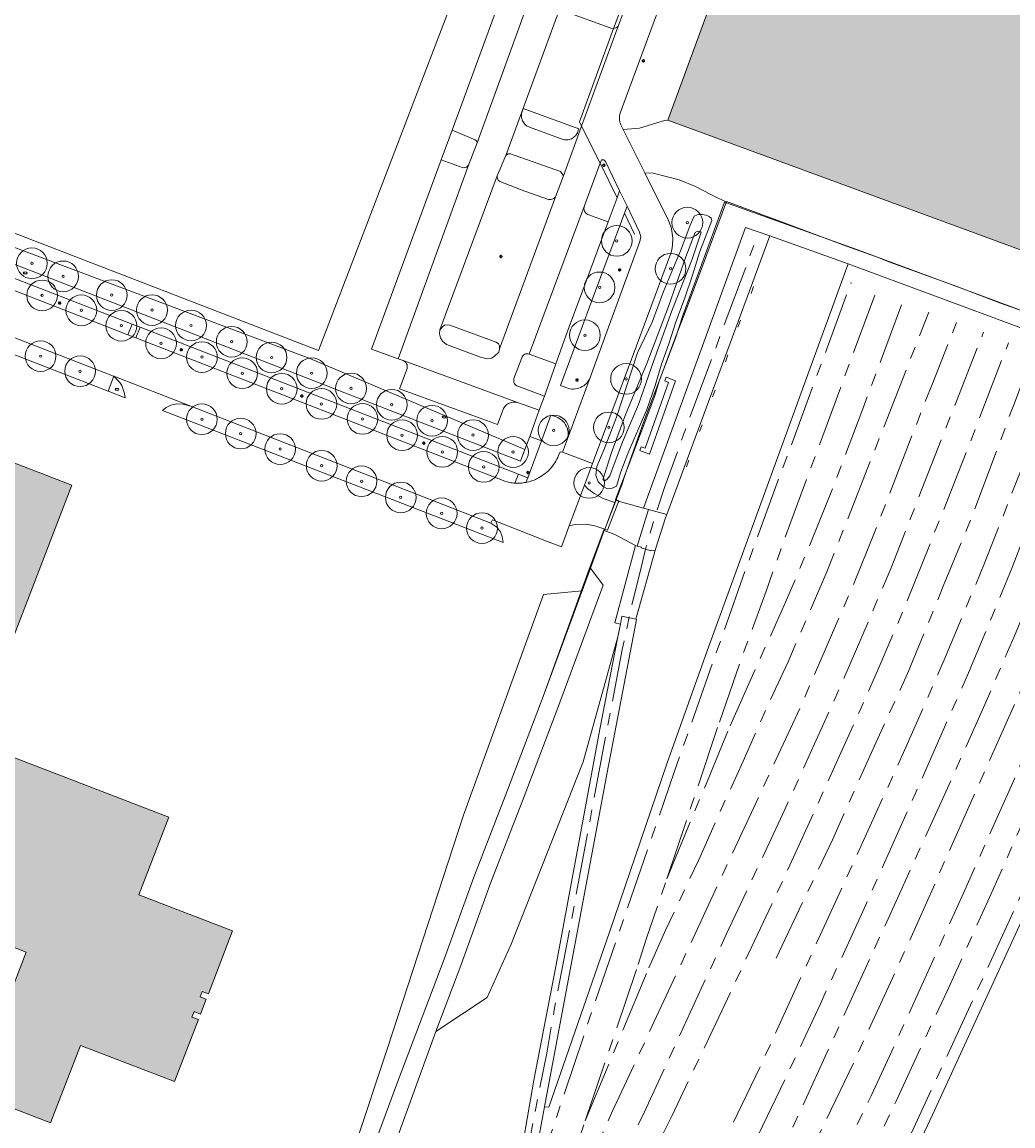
# Model space of a CAD drawing. Header units: metres. Extents: x 187482 to 189800, y 333582 to 335019.
# Tile 119 of 256: x 187863 to 188025, y 334580 to 334760. Entities that reach past the tile are written whole.
import ezdxf
from ezdxf.enums import TextEntityAlignment as Align

# ---------------------------------------------------------------- set-up
doc = ezdxf.new("R2010")
doc.units = ezdxf.units.M
doc.linetypes.add('AM-AS-SO', pattern=[16, 10, -2, 2, -2])
doc.layers.get('0').update_dxf_attribs({"color": 252, "lineweight": 18})
for name, color, linetype, lineweight in [('B-WE-AM-AS_SPOOR_TREIN-G', 252, 'AM-AS-SO', 18), ('B-WE-GR-BOOM-S', 252, 'Continuous', 18), ('B-WE-GR-GRAS-GV', 252, 'Continuous', 18), ('B-WE-GR-HAAG-G', 252, 'GR-HAAG1-SO', 18), ('B-WE-GR-STRUIK-GV', 252, 'Continuous', 18), ('B-WE-IE-MEUBILAIR-S', 252, 'Continuous', 18), ('B-WE-IE-TERREINAFSCHEIDING_KUNSTMATIG_HEKWERK-G', 252, 'IE-TERREINAFSCHEIDING_KUNSTMATIG-SO', 18), ('B-WE-KW-KUNSTWERK_PERRON-GV', 252, 'Continuous', 18), ('B-WE-OG-BEBOUWING-GV', 252, 'Continuous', 18), ('B-WE-OG-TERREIN_BEGROEID-GV', 252, 'Continuous', 18), ('B-WE-OG-TERREIN_ERF-GV', 252, 'Continuous', 18), ('B-WE-VH-GESLOTENVERHARDING-GV', 252, 'Continuous', 18), ('B-WE-VH-GESLOTENVERHARDING_ASFALT-GV', 252, 'Continuous', 18), ('B-WE-VH-HALFVERHARDING-GV', 252, 'Continuous', 18), ('B-WE-VH-OPENVERHARDING-GV', 252, 'Continuous', 18), ('B-WE-VH-OPENVERHARDING_TEGEL-GV', 252, 'Continuous', 18)]:
    doc.layers.add(name, color=color, linetype=linetype, lineweight=lineweight)
doc.layers.add('B-WE-OG-BEBOUWING-V', color=7, linetype='Continuous', lineweight=18, true_color=0xf0f0f0)
doc.styles.add('NLCS-ISO', font='NLCS-ISO.ttf')
doc.linetypes.add('GR-HAAG1-SO', pattern='A,6,[176,NLCS.SHX,S=0.125,R=0,X=0,Y=0],-2', length=8)
doc.linetypes.add('IE-TERREINAFSCHEIDING_KUNSTMATIG-SO', pattern='A,4,[82,NLCS.SHX,S=0.75,R=90,X=0,Y=0],4,-2', length=10)

# ---------------------------------------------------------------- blocks, each defined once
blk = doc.blocks.new('SIE-MEUBILAIR_PAAL_LICHTMAST-SO')
for points in [[(-0.62, 0), (-1, 0)], [(-0.71, 0.71), (-0.44, 0.44)], [(0, 1), (0, 0.62)], [(0.44, 0.44), (0.71, 0.71)], [(1, 0), (0.62, 0)], [(-0.71, -0.71), (-0.44, -0.44)], [(0, -0.62), (0, -1)], [(0.44, -0.44), (0.71, -0.71)]]:
    blk.add_lwpolyline(points)
blk.add_circle((0, 0), 0.5)
blk = doc.blocks.new('SIE-MEUBILAIR_PUT_BRANDKRAAN-SO')
blk.add_ellipse((0, 0), major_axis=(1.25, 0), ratio=0.54)
at = {"style": 'NLCS-ISO'}
blk.add_text('bk', height=0.75, dxfattribs=at).set_placement((0.03, 0), align=Align.MIDDLE_CENTER)
blk = doc.blocks.new('SGR-BOOM_GBKN-SO')
at = {"color": 0, "linetype": 'ByBlock', "lineweight": 18}
for radius in [2, 0.15]:
    blk.add_circle((0, 0), radius, dxfattribs=at)

msp = doc.modelspace()

# ---------------------------------------------------------------- hatches: boundary and pattern name
at = {"layer": 'B-WE-OG-BEBOUWING-V'}
h = msp.add_hatch(color=256, dxfattribs=at)
h.dxf.hatch_style = 1
h.paths.add_polyline_path([(188048.458, 334780.013), (188048.462, 334780.023), (188038.18, 334783.806), (188038.075, 334783.845), (188036.193, 334778.733), (188011.342, 334787.887), (188010.655, 334786.023), (187987.143, 334794.68), (187986.987, 334794.401), (187987.862, 334793.962), (187987.649, 334793.392), (187983.937, 334783.458), (187983.797, 334783.084), (187982.92, 334783.407), (187968.345, 334743.799), (188029.293, 334721.366), (188045.334, 334764.987), (188040.59, 334766.568), (188043.687, 334775.859), (188046.574, 334774.897)], flags=17)
h.paths.add_polyline_path([(187987.022, 334794.384), (187982.92, 334783.407), (187983.797, 334783.084), (187983.937, 334783.458), (187987.649, 334793.392), (187987.862, 334793.962)], flags=16)
h = msp.add_hatch(color=256, dxfattribs=at)
h.dxf.hatch_style = 1
h.paths.add_polyline_path([(187851.406, 334617.804), (187841.409, 334621.663), (187845.333, 334631.828), (187855.33, 334627.969)], flags=16)
h.paths.add_polyline_path([(187863.95, 334608.369), (187859.998, 334598.132), (187849.878, 334602.039), (187853.83, 334612.276)], flags=16)
h.paths.add_polyline_path([(187891.245, 334598.666), (187892.307, 334598.254), (187893.25, 334600.708), (187892.243, 334601.095), (187892.573, 334601.954), (187893.58, 334601.568), (187897.523, 334611.829), (187882.284, 334617.69), (187887.135, 334630.317), (187855.246, 334642.57), (187871.335, 334684.401), (187858.677, 334689.27), (187844.462, 334652.338), (187807.557, 334666.591), (187802.589, 334653.879), (187834.301, 334641.486), (187820.617, 334605.719), (187815.617, 334607.642), (187805.922, 334582.291), (187768.958, 334596.5), (187764.084, 334583.818), (187795.981, 334571.547), (187781.78, 334534.518), (187794.352, 334529.697), (187806.702, 334561.851), (187843.587, 334547.581), (187848.452, 334560.241), (187840.348, 334563.372), (187837.488, 334564.478), (187816.627, 334572.538), (187825.9, 334596.752), (187846.34, 334588.881), (187849.736, 334587.573), (187867.907, 334580.576), (187872.745, 334593.175), (187888.088, 334587.272), (187891.967, 334597.369), (187890.904, 334597.781)], flags=17)

# ---------------------------------------------------------------- linework, layer by layer
at = {"layer": 'B-WE-AM-AS_SPOOR_TREIN-G', "flags": 128}
for points in [[(187938.431, 334472.273), (187966.887, 334519.041), (187975.391, 334533.802), (187979.385, 334541.083), (187985.197, 334552.093), (187990.049, 334561.499), (187995.142, 334571.816), (188001.43, 334584.955), (188005.756, 334594.295), (188016.478, 334617.98), (188024.761, 334636.572), (188035.223, 334661.425), (188041.413, 334677.004), (188047.762, 334693.676), (188115.331, 334876.742), (188136.513, 334934.348), (188158.323, 334993.195), (188161.255, 335001.363), (188165.792, 335014.428), (188166.464, 335016.548)], [(187938.672, 334493.436), (187946.116, 334506.742), (187954.113, 334521.419), (187960.454, 334533.371), (187966.931, 334545.875), (187973.813, 334559.553), (187981.266, 334574.814), (187988.057, 334588.974), (187993.186, 334599.933), (188000.593, 334616.074), (188008.727, 334634.325), (188017.293, 334653.815), (188024.408, 334670.949), (188038.032, 334706.632), (188058.672, 334762.709), (188074.827, 334806.249), (188083.775, 334830.9), (188089.471, 334846.134), (188103.401, 334884.1), (188118.557, 334924.41), (188125.223, 334942.945), (188130.53, 334957.434), (188142.619, 334990.031), (188148.213, 335006.17), (188151.51, 335016.548)], [(187954.837, 334511.83), (187962.043, 334526.969), (187966.248, 334535.208), (187975.563, 334552.636), (187981.525, 334564.406), (187986.208, 334574.368), (188005.795, 334617.252), (188016.658, 334641.249), (188019.742, 334648.181), (188024.766, 334659.83), (188029.569, 334671.414), (188034.186, 334683.204), (188051.598, 334730.354), (188060.422, 334753.748), (188069.061, 334777.643), (188086.49, 334825.063), (188095.09, 334848.753), (188109.193, 334886.524), (188117.534, 334909.516), (188150.216, 334998.254), (188156.189, 335015.643), (188156.464, 335016.548)], [(187956.355, 334510.895), (187959.044, 334515.059), (187962.514, 334520.746), (187970.564, 334534.526), (187979.988, 334552.024), (187985.446, 334562.992), (187988.169, 334568.548), (187998.707, 334590.625), (188007.43, 334609.632), (188027.44, 334654.643), (188030.3, 334661.501), (188033.429, 334669.335), (188043.97, 334696.757), (188093.468, 334831.115), (188101.653, 334853.228), (188109.488, 334874.097), (188118.162, 334897.684), (188126.498, 334920.915), (188134.585, 334942.418), (188145.188, 334971.724), (188150.494, 334985.887), (188155.219, 334998.916), (188160.485, 335014.53), (188161.083, 335016.548)], [(187916.256, 334432.315), (187920.755, 334438.174), (187928.935, 334449.311), (187939.275, 334464.045), (187943.888, 334470.833), (187948.632, 334478.187), (187958.739, 334494.234), (187964.003, 334503.084), (187969.281, 334512.371), (187974.816, 334522.348), (187980.981, 334534.027), (187989.084, 334549.899), (187997.28, 334566.738), (188005.51, 334584.113), (188013.748, 334601.918), (188020.456, 334616.659), (188030.715, 334639.851), (188040.092, 334662.068), (188051.048, 334689.775), (188056.472, 334704.06), (188072.17, 334746.598), (188081.808, 334773.185)], [(187917.202, 334426.044), (187931.393, 334444.644), (187934.96, 334449.452), (187945.858, 334464.958), (187950.257, 334471.522), (187958.204, 334483.959), (187964.047, 334493.447), (187969.483, 334502.659), (187975.526, 334513.22), (187981.554, 334524.336), (187987.318, 334535.468), (187992.609, 334546.137), (187999.019, 334559.596), (188006.44, 334575.467), (188024.831, 334615.418), (188034.439, 334636.944), (188042.716, 334656.552), (188050.509, 334676.156), (188057.969, 334695.755), (188086.016, 334771.69)], [(187986.009, 334607.39), (187995.162, 334626.649), (188002.287, 334642.562), (188007.432, 334653.821), (188013.182, 334667.919), (188018.268, 334680.317), (188024.765, 334697.738), (188036.158, 334728.555)], [(187944.645, 334570.599), (187945.659, 334576.843), (187948.65, 334591.929), (187949.871, 334598.944), (187953.116, 334615.943), (187958.091, 334642.787), (187959.142, 334648.03), (187960.952, 334657.603), (187962.264, 334663.821), (187963.73, 334669.841), (187964.862, 334674.376), (187966.346, 334679.462), (187967.832, 334684.012), (187970.854, 334692.465), (187977.211, 334709.563), (187982.373, 334723.42)], [(187946.409, 334570.073), (187955.637, 334597.62), (187969.388, 334637.658), (187982.349, 334674.361), (187998.219, 334717.391)], [(187976.749, 334645.792), (187980.362, 334656.241), (187984.348, 334667.115), (187987.252, 334675.313), (188002.278, 334715.974)], [(187978.485, 334645.221), (187987.533, 334665.352), (187991.632, 334675.045), (187995.467, 334684.599), (187999.925, 334696.388), (188006.644, 334714.326)], [(187965.26, 334605.781), (187968.06, 334612.015), (187973.395, 334623.407), (187977.091, 334631.726), (187980.637, 334639.45), (187984.579, 334648.372), (187987.92, 334655.593), (187994.246, 334670.251), (188005.462, 334698.837), (188010.817, 334712.526)], [(187952.002, 334566.367), (187959.204, 334582.114), (187990.113, 334648.603), (187998.298, 334667.591), (188002.125, 334676.956), (188009.914, 334697.146), (188011.509, 334701.061), (188015.336, 334710.878)], [(187950.059, 334551.199), (187957.086, 334566.562), (187964.544, 334582.33), (187977.862, 334611.21), (187987.403, 334631.569), (187996.85, 334652.505), (188004.717, 334670.913), (188014.314, 334695.475), (188019.739, 334709.269)], [(187951.725, 334550.372), (187960.07, 334564.823), (187963.45, 334570.86), (187966.528, 334576.751), (187969.051, 334581.769), (187978.542, 334601.765), (187988.233, 334622.487), (187999.836, 334648.12), (188002.456, 334654.061), (188006.825, 334664.352), (188014.166, 334682.62), (188017.282, 334690.61), (188023.798, 334707.545)], [(187937.215, 334494.31), (187946.507, 334515.968), (187952.418, 334527.978), (187965.835, 334554.04), (187972.079, 334566.428), (187977.089, 334576.523), (187983.81, 334590.62), (188006.741, 334640.833), (188013.517, 334656.34), (188019.922, 334671.684), (188026.931, 334689.607)], [(187968.207, 334620.277), (187976.749, 334645.792)], [(187968.207, 334620.277), (187978.485, 334645.221)], [(187963.535, 334606.35), (187964.832, 334610.487), (187968.207, 334620.277)], [(187954.893, 334580.885), (187963.535, 334606.35)], [(187954.893, 334580.885), (187965.26, 334605.781)], [(187950.337, 334566.95), (187954.893, 334580.885)]]:
    msp.add_lwpolyline(points, dxfattribs=at)
at = {"layer": 'B-WE-GR-GRAS-GV', "flags": 128}
for points in [[(187984.936, 334724.986), (187997.69, 334720.404), (188025.836, 334709.974), (188026.775, 334712.506), (187998.945, 334722.823), (187996.87, 334723.564), (187977.894, 334730.338), (187977.57, 334730.454), (187970.823, 334711.989), (187969.6, 334708.334), (187964.502, 334694.901), (187961.436, 334686.09), (187960.862, 334684.442), (187959.895, 334681.891), (187964.379, 334680.651), (187981.023, 334726.341)], [(187967.885, 334701.357), (187968.108, 334701.945), (187969.626, 334701.357), (187965.385, 334689.45), (187963.793, 334690.032), (187963.999, 334690.591), (187964.675, 334690.393), (187968.494, 334701.094)], [(187954.556, 334639.328), (187960.239, 334659.691), (187960.643, 334661.755), (187959.728, 334661.938), (187963.085, 334674.555), (187959.752, 334676.329), (187958.017, 334676.996), (187955.774, 334670.888), (187957.829, 334668.103), (187950.804, 334648.972), (187944.966, 334633.669), (187939.484, 334619.572), (187934.653, 334606.185), (187930.597, 334595.451), (187938.971, 334600.955), (187942.875, 334609.658)]]:
    msp.add_lwpolyline(points, close=True, dxfattribs=at)
at = {"layer": 'B-WE-GR-HAAG-G', "ltscale": 0.2, "flags": 128}
msp.add_lwpolyline([(187866.299, 334411.395), (187867.167, 334414.132), (187868.795, 334419.261), (187892.943, 334498.065), (187904.098, 334534.079), (187908.274, 334547.908), (187913.002, 334562.354), (187917.479, 334576.849), (187922.726, 334592.722), (187935.081, 334630.664), (187948.15, 334666.558), (187954.353, 334667.197)], dxfattribs=at)
at = {"layer": 'B-WE-GR-STRUIK-GV', "flags": 128}
msp.add_lwpolyline([(187922.917, 334574.23), (187930.597, 334595.451), (187934.653, 334606.185), (187939.484, 334619.572), (187944.966, 334633.669), (187950.804, 334648.972), (187957.829, 334668.103), (187955.774, 334670.888), (187948.098, 334649.985), (187942.27, 334634.707), (187936.779, 334620.586), (187931.943, 334607.186), (187924.381, 334587.176), (187918.508, 334571.343)], dxfattribs=at)
at = {"layer": 'B-WE-IE-TERREINAFSCHEIDING_KUNSTMATIG_HEKWERK-G', "ltscale": 0.2, "flags": 128}
for points in [[(187867.429, 334410.904), (187868.438, 334416.461), (187882.167, 334460.353), (187889.444, 334484.053), (187896.138, 334505.128), (187906.429, 334538.082), (187913.777, 334551.719), (187922.984, 334565.274), (187918.508, 334571.343), (187924.381, 334587.176), (187931.943, 334607.186), (187936.779, 334620.586), (187942.27, 334634.707), (187948.098, 334649.985), (187955.577, 334670.727), (187957.982, 334677.232), (187958.526, 334677.025), (187960.412, 334681.823), (187959.818, 334682.067), (187962.087, 334687.867), (187966.22, 334698.907), (187966.911, 334701.147), (187969.455, 334708.035), (187971.442, 334713.257), (187973.839, 334719.605), (187977.887, 334730.567), (187986.88, 334727.228), (187997.421, 334723.263), (188002.14, 334721.58), (188004.311, 334720.725), (188015.561, 334716.645), (188022.525, 334714.024), (188026.954, 334712.419), (188027.92, 334714.667), (188028.708, 334716.927), (188029.459, 334719.09), (188033.679, 334730.365), (188036.309, 334737.597), (188038.882, 334744.597), (188040.304, 334748.36), (188044.63, 334760.164), (188047.344, 334767.5), (188049.577, 334773.439), (188052.341, 334781.207), (188051.604, 334781.491), (188049.529, 334782.197)], [(187959.539, 334758.72), (187961.207, 334763.128)], [(187954.314, 334742.828), (187953.974, 334743.501), (187959.539, 334758.72)], [(187957.367, 334736.782), (187954.314, 334742.828)], [(187960.091, 334731.148), (187957.367, 334736.782)], [(187977.894, 334730.338), (187977.937, 334730.455)], [(187962.941, 334725.24), (187961.297, 334728.649)], [(187981.923, 334715.593), (187982.324, 334716.709)], [(187979.76, 334710.124), (187980.199, 334711.222)], [(187977.723, 334704.476), (187978.138, 334705.595)], [(187975.65, 334698.782), (187976.086, 334699.847)], [(187973.516, 334693.106), (187973.961, 334694.224)], [(187971.378, 334687.357), (187971.795, 334688.462)], [(187961.979, 334687.653), (187959.715, 334681.579)], [(187959.715, 334681.579), (187958.084, 334677.204)]]:
    msp.add_lwpolyline(points, dxfattribs=at)
at = {"layer": 'B-WE-KW-KUNSTWERK_PERRON-GV', "flags": 128}
msp.add_lwpolyline([(188177.852, 335016.548), (188177.083, 335014.334), (188163.437, 334976.889), (188140.554, 334914.922), (188117.013, 334850.333), (188100.254, 334805.433), (188054.082, 334680.376), (188042.657, 334651.301), (188036.333, 334636.488), (188032.047, 334626.75), (188011.447, 334581.851), (187998.097, 334553.431), (187991.594, 334539.848), (187987.831, 334532.379), (187984.205, 334525.348), (187978.803, 334515.34), (187974.49, 334507.671), (187970.676, 334501.053), (187966.362, 334493.834), (187960.523, 334484.339), (187956.697, 334478.384), (187950.108, 334468.425), (187945.357, 334461.482), (187942.428, 334457.329)], dxfattribs=at)
at = {"layer": 'B-WE-OG-BEBOUWING-GV', "flags": 128}
for points in [[(188048.458, 334780.013), (188048.462, 334780.023), (188038.18, 334783.806), (188038.075, 334783.845), (188036.193, 334778.733), (188011.342, 334787.887), (188010.655, 334786.023), (187987.143, 334794.68), (187986.987, 334794.401), (187987.862, 334793.962), (187987.649, 334793.392), (187983.937, 334783.458), (187983.797, 334783.084), (187982.92, 334783.407), (187968.345, 334743.799), (188029.293, 334721.366), (188045.334, 334764.987), (188040.59, 334766.568), (188043.687, 334775.859), (188046.574, 334774.897)], [(187863.95, 334608.369), (187859.998, 334598.132), (187849.878, 334602.039), (187853.83, 334612.276)]]:
    msp.add_lwpolyline(points, close=True, dxfattribs=at)
msp.add_lwpolyline([(187849.736, 334587.573), (187867.907, 334580.576), (187872.745, 334593.175), (187888.088, 334587.272), (187891.967, 334597.369), (187890.904, 334597.781), (187891.245, 334598.666), (187892.307, 334598.254), (187893.25, 334600.708), (187892.243, 334601.095), (187892.573, 334601.954), (187893.58, 334601.568), (187897.523, 334611.829), (187882.284, 334617.69), (187887.135, 334630.317), (187855.246, 334642.57), (187871.335, 334684.401), (187858.677, 334689.27)], dxfattribs=at)
at = {"layer": 'B-WE-OG-TERREIN_BEGROEID-GV', "flags": 128}
for points in [[(187857.287, 334722.145), (187882.044, 334712.537), (187944.394, 334688.259), (187945.108, 334690.195), (187910.122, 334705.023), (187858.398, 334724.421)], [(187882.487, 334710.099), (187881.771, 334708.362), (187941.809, 334685.008)], [(187943.455, 334684.71), (187944.069, 334686.178), (187882.487, 334710.099)]]:
    msp.add_lwpolyline(points, dxfattribs=at)
for points in [[(187880.459, 334708.872), (187881.175, 334710.609), (187857.444, 334719.827), (187857.798, 334718.756), (187858.322, 334717.758), (187858.593, 334717.378)], [(187877.28, 334699.689), (187878.218, 334702.1), (187878.131, 334702.134), (187859.864, 334709.231), (187856.468, 334707.789)], [(187939.577, 334678.208), (187890.722, 334697.231), (187889.414, 334697.54), (187888.431, 334697.639), (187887.479, 334697.401), (187886.738, 334697.018), (187886.139, 334696.509), (187941.55, 334675.024), (187941.411, 334676.008), (187941.13, 334676.799), (187940.504, 334677.536)]]:
    msp.add_lwpolyline(points, close=True, dxfattribs=at)
at = {"layer": 'B-WE-OG-TERREIN_BEGROEID-GV'}
for points in [[(187941.809, 334685.008, 0.0283773), (187942.623, 334684.811)], [(187942.623, 334684.811, 0.0298993), (187943.455, 334684.71)]]:
    msp.add_lwpolyline(points, format="xyb", dxfattribs=at)
at = {"layer": 'B-WE-OG-TERREIN_ERF-GV', "flags": 128}
for points in [[(187960.647, 334745.082), (187974.914, 334783.732), (187980.159, 334797.84), (187975.82, 334799.444), (187974.767, 334799.833)], [(187852.263, 334729.276), (187860.335, 334726.053), (187911.505, 334706.314), (187946.966, 334799.016)], [(187946.966, 334799.016), (187911.505, 334706.314), (187860.335, 334726.053)], [(187925.267, 334704.675), (187924.478, 334704.962), (187920.147, 334706.534), (187931.455, 334737.324), (187933.242, 334742.19), (187941.662, 334765.115), (187943.513, 334770.155), (187948.765, 334784.492), (187951.914, 334793.057), (187955.674, 334791.697)], [(187956.328, 334791.954), (187954.526, 334787.064), (187947.788, 334768.338), (187946.09, 334764.198), (187937.326, 334740.088), (187935.909, 334736.45), (187924.478, 334704.962), (187925.267, 334704.675), (187944.036, 334697.791), (187947.439, 334696.586), (187948.262, 334698.884), (187943.928, 334700.476)], [(187961.533, 334762.417), (187960.263, 334759.097), (187954.314, 334742.828), (187951.361, 334734.752), (187950.054, 334731.305), (187940.99, 334706.587), (187940.833, 334706.044), (187940.113, 334705.299), (187939.671, 334705.029), (187938.961, 334704.956), (187937.855, 334705.211), (187932.325, 334707.258), (187931.704, 334707.839), (187931.346, 334708.34), (187931.179, 334709.018), (187931.266, 334709.665), (187940.578, 334734.712), (187941.992, 334738.057), (187950.976, 334762.592), (187952.347, 334765.875), (187960.975, 334790.191), (187961.178, 334790.762), (187961.464, 334791.578)], [(187960.842, 334742.796), (187961.111, 334742.255), (187963.773, 334742.477), (187967.831, 334743.718), (187968.345, 334743.799), (187982.92, 334783.407), (187983.797, 334783.084), (187983.937, 334783.458), (187978.684, 334785.376)], [(187974.914, 334783.732), (187960.647, 334745.082)], [(188045.334, 334764.987), (188029.293, 334721.366), (187968.345, 334743.799), (187967.831, 334743.718), (187963.773, 334742.477), (187961.111, 334742.255), (187964.61, 334735.21), (187965.967, 334735.183), (187970.232, 334734.096), (187972.89, 334732.997), (187975.495, 334731.619), (187977.937, 334730.455), (187977.894, 334730.338), (187996.87, 334723.564), (187998.945, 334722.823), (188026.775, 334712.506), (188028.949, 334717.964), (188029.35, 334718.972), (188030.429, 334721.681), (188038.989, 334745.109), (188048.779, 334771.552)], [(187953.731, 334741.939), (187953.892, 334742.398), (187944.836, 334745.686), (187944.672, 334745.226)], [(187944.672, 334745.226), (187944.836, 334745.686), (187953.892, 334742.398), (187953.731, 334741.939)], [(187945.841, 334742.673), (187951.142, 334740.691)], [(187951.142, 334740.691), (187945.841, 334742.673)], [(187968.409, 334727.564), (187964.61, 334735.21), (187961.111, 334742.255), (187960.842, 334742.796)], [(187945.82, 334705.727), (187954.771, 334729.771), (187957.367, 334736.782), (187957.574, 334737.341), (187957.936, 334737.339), (187958.201, 334737.093), (187960.52, 334732.292), (187961.725, 334729.792), (187963.759, 334725.587), (187963.967, 334724.814), (187963.817, 334724.028), (187958.467, 334709.491), (187955.716, 334701.924), (187952.031, 334691.913), (187951.193, 334689.726), (187956.096, 334687.895), (187963.261, 334707.085), (187968.659, 334721.552)], [(187955.35, 334728.442), (187958.625, 334727.236), (187960.091, 334731.148), (187960.52, 334732.292), (187958.201, 334737.093), (187957.936, 334737.339), (187957.574, 334737.341), (187957.367, 334736.782), (187954.771, 334729.771)], [(187977.894, 334730.338), (187977.937, 334730.455), (187975.495, 334731.619), (187972.89, 334732.997), (187970.232, 334734.096), (187965.967, 334735.183), (187964.61, 334735.21), (187968.409, 334727.564)], [(187951.914, 334700.201), (187950.881, 334700.582), (187955.922, 334714.298), (187961.297, 334728.649), (187961.725, 334729.792), (187960.52, 334732.292), (187960.091, 334731.148), (187958.625, 334727.236), (187954.546, 334716.143), (187951.991, 334709.297), (187950.112, 334704.152)], [(187954.771, 334729.771), (187945.82, 334705.727), (187950.112, 334704.152), (187951.991, 334709.297), (187954.546, 334716.143), (187958.625, 334727.236), (187955.35, 334728.442)], [(187955.716, 334701.924), (187958.467, 334709.491), (187963.817, 334724.028), (187963.967, 334724.814), (187963.759, 334725.587), (187961.725, 334729.792), (187961.297, 334728.649), (187955.922, 334714.298), (187950.881, 334700.582), (187951.914, 334700.201)], [(187968.659, 334721.552), (187963.261, 334707.085), (187956.096, 334687.895), (187954.783, 334684.38), (187955.263, 334683.846), (187956.351, 334683.034), (187957.841, 334682.22), (187959.715, 334681.579), (187959.772, 334681.567), (187959.895, 334681.891), (187960.862, 334684.442), (187961.436, 334686.09), (187964.502, 334694.901), (187969.6, 334708.334), (187970.823, 334711.989), (187977.57, 334730.454), (187977.894, 334730.338)], [(187858.398, 334724.421), (187910.122, 334705.023), (187945.108, 334690.195), (187945.888, 334692.31), (187946.621, 334694.296), (187947.439, 334696.586), (187944.036, 334697.791)], [(187931.943, 334607.186), (187936.779, 334620.586), (187942.27, 334634.707), (187948.098, 334649.985), (187955.774, 334670.888), (187958.017, 334676.996), (187958.081, 334677.162), (187958.096, 334677.2), (187958.084, 334677.204), (187956.491, 334677.734), (187955.057, 334678.01), (187953.26, 334677.998), (187952.32, 334677.783), (187951.036, 334674.345), (187948.639, 334675.282), (187939.833, 334678.726), (187939.577, 334678.208), (187940.504, 334677.536), (187941.13, 334676.799), (187941.411, 334676.008), (187941.55, 334675.024), (187886.139, 334696.509), (187886.738, 334697.018), (187887.479, 334697.401), (187888.431, 334697.639), (187889.414, 334697.54), (187890.722, 334697.231), (187878.218, 334702.1), (187879.158, 334701.077), (187879.505, 334700.578), (187879.957, 334699.326), (187880.023, 334698.614), (187877.28, 334699.689), (187856.468, 334707.789)], [(187944.036, 334697.791), (187925.267, 334704.675)], [(187943.316, 334701.748), (187944.594, 334705.116)], [(187944.594, 334705.116), (187943.316, 334701.748)], [(187943.928, 334700.476), (187948.262, 334698.884), (187950.112, 334704.152), (187945.82, 334705.727)], [(187941.538, 334696.68), (187940.648, 334694.234), (187938.857, 334694.887), (187924.713, 334700.079), (187925.93, 334703.38)], [(187925.93, 334703.38), (187924.713, 334700.079), (187938.857, 334694.887), (187940.648, 334694.234), (187941.538, 334696.68)], [(187950.112, 334704.152), (187948.262, 334698.884), (187947.439, 334696.586), (187946.621, 334694.296), (187945.888, 334692.31), (187947.785, 334691.611), (187949.325, 334695.791), (187950.2, 334695.479)], [(187952.031, 334691.913), (187955.716, 334701.924)], [(187950.2, 334695.479), (187949.325, 334695.791), (187947.785, 334691.611), (187945.569, 334685.595), (187945.268, 334684.827)], [(187951.193, 334689.726), (187952.031, 334691.913)], [(187858.677, 334689.27), (187871.335, 334684.401), (187855.246, 334642.57), (187887.135, 334630.317), (187882.284, 334617.69), (187897.523, 334611.829), (187893.58, 334601.568), (187892.573, 334601.954), (187892.243, 334601.095), (187893.25, 334600.708), (187892.307, 334598.254), (187891.245, 334598.666), (187890.904, 334597.781), (187891.967, 334597.369), (187888.088, 334587.272), (187872.745, 334593.175), (187867.907, 334580.576), (187849.736, 334587.573)], [(187950.571, 334689.21), (187950.829, 334689.828), (187951.193, 334689.726)], [(187868.438, 334416.461), (187882.167, 334460.353), (187889.444, 334484.053), (187896.138, 334505.128), (187906.429, 334538.082), (187913.777, 334551.719), (187922.984, 334565.274), (187918.508, 334571.343), (187924.381, 334587.176), (187931.943, 334607.186)]]:
    msp.add_lwpolyline(points, dxfattribs=at)
for points in [[(187950.976, 334762.592), (187950.942, 334762.336), (187951.097, 334761.816), (187951.322, 334761.615), (187959.396, 334758.672), (187959.539, 334758.72), (187960.04, 334758.887), (187960.263, 334759.097), (187961.533, 334762.417), (187961.52, 334762.689), (187961.207, 334763.128), (187961.079, 334763.309), (187960.756, 334763.535), (187952.881, 334766.283), (187952.675, 334766.215), (187952.347, 334765.875)], [(187933.242, 334742.19), (187937.022, 334740.622), (187937.298, 334740.362), (187937.326, 334740.088), (187946.09, 334764.198), (187945.772, 334763.902), (187945.291, 334763.842), (187941.662, 334765.115)], [(187960.263, 334759.097), (187960.04, 334758.887), (187959.539, 334758.72), (187959.396, 334758.672), (187951.322, 334761.615), (187951.097, 334761.816), (187950.942, 334762.336), (187950.976, 334762.592), (187941.992, 334738.057), (187942.342, 334738.306), (187942.781, 334738.344), (187950.91, 334735.447), (187951.361, 334734.752), (187954.314, 334742.828)], [(187933.242, 334742.19), (187931.455, 334737.324), (187935.041, 334736.048), (187935.608, 334736.13), (187935.909, 334736.45), (187937.326, 334740.088), (187937.298, 334740.362), (187937.022, 334740.622)], [(187924.478, 334704.962), (187935.909, 334736.45), (187935.608, 334736.13), (187935.041, 334736.048), (187931.455, 334737.324), (187920.147, 334706.534)], [(187951.361, 334734.752), (187950.91, 334735.447), (187942.781, 334738.344), (187942.342, 334738.306), (187941.992, 334738.057), (187940.578, 334734.712), (187940.573, 334734.517), (187940.769, 334734.046), (187941.002, 334733.812), (187945.108, 334732.227), (187948.954, 334730.868), (187949.295, 334730.865), (187949.799, 334731.026), (187950.054, 334731.305)], [(187931.266, 334709.665), (187931.788, 334710.279), (187932.121, 334710.478), (187932.886, 334710.448), (187940.438, 334707.657), (187940.81, 334707.374), (187940.974, 334707.04), (187940.99, 334706.587), (187950.054, 334731.305), (187949.799, 334731.026), (187949.295, 334730.865), (187948.954, 334730.868), (187945.108, 334732.227), (187941.002, 334733.812), (187940.769, 334734.046), (187940.573, 334734.517), (187940.578, 334734.712)], [(187971.978, 334726.716), (187970.47, 334722.632), (187969.832, 334721.119), (187967.636, 334715.913), (187965.792, 334710.928), (187963.408, 334705.914), (187959.991, 334695.448), (187958.002, 334690.247), (187956.805, 334687.43), (187956.654, 334685.986), (187957.023, 334684.897), (187957.835, 334684.168), (187958.542, 334683.791), (187959.211, 334683.858), (187960.031, 334684.203), (187960.713, 334686.561), (187961.852, 334689.519), (187964.925, 334696.718), (187966.311, 334700.579), (187967.324, 334704.06), (187968.543, 334707.409), (187969.651, 334710.947), (187971.056, 334714.686), (187972.391, 334718.581), (187973.551, 334722.436), (187975.527, 334727.46), (187975.388, 334727.863), (187975.108, 334728.117), (187974.626, 334728.318), (187973.971, 334728.426), (187973.33, 334728.466), (187973.129, 334728.413), (187972.65, 334728.158)], [(187971.978, 334726.716), (187972.65, 334728.158), (187973.129, 334728.413), (187973.33, 334728.466), (187973.971, 334728.426), (187974.626, 334728.318), (187975.108, 334728.117), (187975.388, 334727.863), (187975.527, 334727.46), (187973.551, 334722.436), (187972.391, 334718.581), (187971.056, 334714.686), (187969.651, 334710.947), (187968.543, 334707.409), (187967.324, 334704.06), (187966.311, 334700.579), (187964.925, 334696.718), (187961.852, 334689.519), (187960.713, 334686.561), (187960.031, 334684.203), (187959.211, 334683.858), (187958.542, 334683.791), (187957.835, 334684.168), (187957.023, 334684.897), (187956.654, 334685.986), (187956.805, 334687.43), (187958.002, 334690.247), (187959.991, 334695.448), (187963.408, 334705.914), (187965.792, 334710.928), (187967.636, 334715.913), (187969.832, 334721.119), (187970.47, 334722.632)], [(187973.571, 334725.672), (187973.805, 334725.546), (187972.343, 334721.181), (187969.037, 334712.747), (187966.017, 334704.499), (187963.581, 334697.516), (187960.904, 334691.259), (187958.936, 334685.887), (187958.499, 334685.361), (187958.113, 334685.105), (187957.781, 334685.269), (187959.13, 334689.512), (187961.515, 334695.993), (187964.925, 334704.206), (187968.478, 334713.453), (187970.964, 334720.641), (187971.271, 334721.53), (187972.834, 334725.521), (187973.179, 334725.743)], [(187973.571, 334725.672), (187973.179, 334725.743), (187972.834, 334725.521), (187971.271, 334721.53), (187970.964, 334720.641), (187968.478, 334713.453), (187964.925, 334704.206), (187961.515, 334695.993), (187959.13, 334689.512), (187957.781, 334685.269), (187958.113, 334685.105), (187958.499, 334685.361), (187958.936, 334685.887), (187960.904, 334691.259), (187963.581, 334697.516), (187966.017, 334704.499), (187969.037, 334712.747), (187972.343, 334721.181), (187973.805, 334725.546)], [(187940.99, 334706.587), (187940.974, 334707.04), (187940.81, 334707.374), (187940.438, 334707.657), (187932.886, 334710.448), (187932.121, 334710.478), (187931.788, 334710.279), (187931.266, 334709.665), (187931.179, 334709.018), (187931.346, 334708.34), (187931.704, 334707.839), (187932.325, 334707.258), (187937.855, 334705.211), (187938.961, 334704.956), (187939.671, 334705.029), (187940.113, 334705.299), (187940.833, 334706.044)], [(187878.218, 334702.1), (187877.28, 334699.689), (187880.023, 334698.614), (187879.957, 334699.326), (187879.505, 334700.578), (187879.158, 334701.077)], [(187863.95, 334608.369), (187853.83, 334612.276), (187849.878, 334602.039), (187859.998, 334598.132)]]:
    msp.add_lwpolyline(points, close=True, dxfattribs=at)
at = {"layer": 'B-WE-OG-TERREIN_ERF-GV'}
for points in [[(187944.672, 334745.226, 0.1027555), (187944.527, 334744.457)], [(187944.527, 334744.457, -0.1027555), (187944.672, 334745.226)], [(187944.527, 334744.457, 0.102416), (187944.701, 334743.695)], [(187944.701, 334743.695, -0.102416), (187944.527, 334744.457)], [(187960.513, 334744.508, 0.0542149), (187960.501, 334743.918)], [(187960.501, 334743.918, -0.0542149), (187960.513, 334744.508)], [(187960.501, 334743.918, 0.0499077), (187960.612, 334743.339)], [(187960.612, 334743.339, -0.0499077), (187960.501, 334743.918)], [(187960.647, 334745.082, 0.0518779), (187960.513, 334744.508)], [(187960.513, 334744.508, -0.0518779), (187960.647, 334745.082)], [(187944.701, 334743.695, 0.1043), (187945.165, 334743.065)], [(187945.165, 334743.065, -0.1043), (187944.701, 334743.695)], [(187945.165, 334743.065, 0.1031705), (187945.841, 334742.673)], [(187945.841, 334742.673, -0.1031705), (187945.165, 334743.065)], [(187960.612, 334743.339, 0.0523195), (187960.842, 334742.796)], [(187960.842, 334742.796, -0.0523195), (187960.612, 334743.339)], [(187951.142, 334740.691, 0.0968921), (187951.926, 334740.585)], [(187951.926, 334740.585, -0.0968921), (187951.142, 334740.691)], [(187951.926, 334740.585, 0.0980751), (187952.692, 334740.784)], [(187952.692, 334740.784, -0.0980751), (187951.926, 334740.585)], [(187952.692, 334740.784, 0.0972964), (187953.325, 334741.259)], [(187953.325, 334741.259, -0.0972964), (187952.692, 334740.784)], [(187953.325, 334741.259, 0.0974434), (187953.731, 334741.939)], [(187953.731, 334741.939, -0.0974434), (187953.325, 334741.259)], [(187954.771, 334729.771, 0.0920814), (187954.717, 334729.38)], [(187954.717, 334729.38, -0.0920814), (187954.771, 334729.771)], [(187954.717, 334729.38, 0.0910817), (187954.806, 334728.996)], [(187954.806, 334728.996, -0.0910817), (187954.717, 334729.38)], [(187954.806, 334728.996, 0.0948706), (187955.027, 334728.669)], [(187955.027, 334728.669, -0.0948706), (187954.806, 334728.996)], [(187955.027, 334728.669, 0.0906853), (187955.35, 334728.442)], [(187955.35, 334728.442, -0.0906853), (187955.027, 334728.669)], [(187968.933, 334726.112, 0.0508091), (187968.409, 334727.564)], [(187968.409, 334727.564, -0.0508091), (187968.933, 334726.112)], [(187969.153, 334724.584, 0.0511182), (187968.933, 334726.112)], [(187968.933, 334726.112, -0.0511182), (187969.153, 334724.584)], [(187969.06, 334723.043, 0.0512745), (187969.153, 334724.584)], [(187969.153, 334724.584, -0.0512745), (187969.06, 334723.043)], [(187968.659, 334721.552, 0.0516922), (187969.06, 334723.043)], [(187969.06, 334723.043, -0.0516922), (187968.659, 334721.552)], [(187925.606, 334704.469, 0.0938122), (187925.267, 334704.675)], [(187925.267, 334704.675, -0.0938122), (187925.606, 334704.469)], [(187925.848, 334704.155, 0.0898194), (187925.606, 334704.469)], [(187925.606, 334704.469, -0.0898194), (187925.848, 334704.155)], [(187944.594, 334705.116, -0.1015227), (187944.78, 334705.446)], [(187944.78, 334705.446, 0.1015227), (187944.594, 334705.116)], [(187944.78, 334705.446, -0.1018031), (187945.079, 334705.679)], [(187945.079, 334705.679, 0.1018031), (187944.78, 334705.446)], [(187945.079, 334705.679, -0.1010873), (187945.445, 334705.778)], [(187945.445, 334705.778, 0.1010873), (187945.079, 334705.679)], [(187945.445, 334705.778, -0.0986553), (187945.82, 334705.727)], [(187945.82, 334705.727, 0.0986553), (187945.445, 334705.778)], [(187925.961, 334703.775, 0.0918121), (187925.848, 334704.155)], [(187925.848, 334704.155, -0.0918121), (187925.961, 334703.775)], [(187925.93, 334703.38, 0.0936899), (187925.961, 334703.775)], [(187925.961, 334703.775, -0.0936899), (187925.93, 334703.38)], [(187943.273, 334701.365, -0.0911153), (187943.316, 334701.748)], [(187943.316, 334701.748, 0.0911153), (187943.273, 334701.365)], [(187943.373, 334700.992, -0.0910755), (187943.273, 334701.365)], [(187943.273, 334701.365, 0.0910755), (187943.373, 334700.992)], [(187943.602, 334700.682, -0.0944387), (187943.373, 334700.992)], [(187943.373, 334700.992, 0.0944387), (187943.602, 334700.682)], [(187943.928, 334700.476, -0.0934697), (187943.602, 334700.682)], [(187943.602, 334700.682, 0.0934697), (187943.928, 334700.476)], [(187954.167, 334700.285, 0.0967945), (187955.103, 334700.952)], [(187955.103, 334700.952, -0.0967945), (187954.167, 334700.285)], [(187955.103, 334700.952, 0.0977772), (187955.716, 334701.924)], [(187955.716, 334701.924, -0.0977772), (187955.103, 334700.952)], [(187951.914, 334700.201, 0.0977288), (187953.049, 334700.022)], [(187953.049, 334700.022, -0.0977288), (187951.914, 334700.201)], [(187953.049, 334700.022, 0.097567), (187954.167, 334700.285)], [(187954.167, 334700.285, -0.097567), (187953.049, 334700.022)], [(187941.961, 334697.314, 0.0971623), (187941.538, 334696.68)], [(187941.538, 334696.68, -0.0971623), (187941.961, 334697.314)], [(187942.591, 334697.743, 0.0971665), (187941.961, 334697.314)], [(187941.961, 334697.314, -0.0971665), (187942.591, 334697.743)], [(187943.309, 334697.903, 0.0917129), (187942.591, 334697.743)], [(187942.591, 334697.743, -0.0917129), (187943.309, 334697.903)], [(187944.036, 334697.791, 0.0936436), (187943.309, 334697.903)], [(187943.309, 334697.903, -0.0936436), (187944.036, 334697.791)], [(187950.2, 334695.479, -0.0941005), (187951.142, 334694.92)], [(187951.142, 334694.92, 0.0941005), (187950.2, 334695.479)], [(187951.142, 334694.92, -0.09363), (187951.815, 334694.055)], [(187951.815, 334694.055, 0.09363), (187951.142, 334694.92)], [(187951.815, 334694.055, -0.0941197), (187952.126, 334693.004)], [(187952.126, 334693.004, 0.0941197), (187951.815, 334694.055)], [(187952.126, 334693.004, -0.0925919), (187952.031, 334691.913)], [(187952.031, 334691.913, 0.0925919), (187952.126, 334693.004)], [(187949.148, 334686.971, 0.0933796), (187950.571, 334689.21)], [(187947.009, 334685.402, 0.0932637), (187949.148, 334686.971)], [(187945.268, 334684.827, 0.0314117), (187946.157, 334685.059)], [(187946.157, 334685.059, 0.0313365), (187947.009, 334685.402)]]:
    msp.add_lwpolyline(points, format="xyb", dxfattribs=at)
at = {"layer": 'B-WE-VH-GESLOTENVERHARDING-GV', "flags": 128}
for points in [[(187965.212, 334680.423), (187964.848, 334680.52), (187964.379, 334680.651), (187959.895, 334681.891), (187959.772, 334681.567), (187959.769, 334681.56), (187958.096, 334677.2), (187958.081, 334677.162), (187958.017, 334676.996), (187959.752, 334676.329), (187963.085, 334674.555), (187963.381, 334674.439)], [(187967.967, 334679.039), (187968.183, 334679.625), (187965.212, 334680.423), (187963.381, 334674.439), (187964.074, 334674.305), (187964.03, 334674.187), (187965.589, 334673.683), (187965.637, 334673.819), (187966.275, 334673.667), (187966.364, 334673.981)], [(187945.192, 334578.367), (187947.306, 334577.933), (187948.286, 334583.173), (187958.465, 334637.61), (187963.28, 334662.525), (187963.165, 334662.551), (187960.898, 334663.057), (187960.643, 334661.755), (187960.239, 334659.691), (187957.299, 334644.656), (187953.471, 334624.139), (187950.138, 334606.003), (187946.552, 334587.488), (187944.962, 334578.414)]]:
    msp.add_lwpolyline(points, close=True, dxfattribs=at)
at = {"layer": 'B-WE-VH-GESLOTENVERHARDING_ASFALT-GV', "flags": 128}
for points in [[(187941.809, 334685.008), (187881.771, 334708.362), (187880.459, 334708.872), (187858.593, 334717.378)], [(187859.864, 334709.231), (187878.131, 334702.134), (187878.218, 334702.1), (187890.722, 334697.231), (187939.577, 334678.208), (187939.833, 334678.726), (187948.639, 334675.282), (187951.036, 334674.345), (187952.32, 334677.783), (187954.783, 334684.38), (187956.096, 334687.895), (187951.193, 334689.726), (187950.829, 334689.828), (187950.571, 334689.21)]]:
    msp.add_lwpolyline(points, dxfattribs=at)
at = {"layer": 'B-WE-VH-GESLOTENVERHARDING_ASFALT-GV'}
for points in [[(187950.571, 334689.21, -0.0933796), (187949.148, 334686.971)], [(187949.148, 334686.971, -0.0932637), (187947.009, 334685.402)], [(187942.623, 334684.811, -0.0283773), (187941.809, 334685.008)], [(187943.455, 334684.71, -0.0298993), (187942.623, 334684.811)], [(187944.365, 334684.711, -0.0318681), (187943.455, 334684.71)], [(187945.268, 334684.827, -0.0309242), (187944.365, 334684.711)], [(187946.157, 334685.059, -0.0314117), (187945.268, 334684.827)], [(187947.009, 334685.402, -0.0313365), (187946.157, 334685.059)]]:
    msp.add_lwpolyline(points, format="xyb", dxfattribs=at)
at = {"layer": 'B-WE-VH-GESLOTENVERHARDING_ASFALT-GV', "flags": 128}
msp.add_lwpolyline([(187959.772, 334681.567), (187959.715, 334681.579), (187957.841, 334682.22), (187956.351, 334683.034), (187955.263, 334683.846), (187954.783, 334684.38), (187952.32, 334677.783), (187953.26, 334677.998), (187955.057, 334678.01), (187956.491, 334677.734), (187958.084, 334677.204), (187958.096, 334677.2), (187959.769, 334681.56)], close=True, dxfattribs=at)
at = {"layer": 'B-WE-VH-HALFVERHARDING-GV'}
for points in [[(187943.49, 334456.34), (187942.399, 334454.933), (187941.827, 334455.369), (187942.925, 334456.754), (187942.331, 334457.191), (187942.428, 334457.329), (187945.357, 334461.482), (187950.108, 334468.425), (187956.697, 334478.384), (187960.523, 334484.339), (187966.362, 334493.834), (187970.676, 334501.053), (187974.49, 334507.671), (187978.803, 334515.34), (187984.205, 334525.348), (187987.831, 334532.379), (187991.594, 334539.848), (187998.097, 334553.431), (188011.447, 334581.851), (188032.047, 334626.75), (188036.333, 334636.488), (188042.657, 334651.301), (188054.082, 334680.376), (188100.254, 334805.433)], [(188048.779, 334771.552), (188038.989, 334745.109), (188030.429, 334721.681), (188029.35, 334718.972), (188028.949, 334717.964), (188026.775, 334712.506), (188025.836, 334709.974), (187997.69, 334720.404), (187974.767, 334657.402), (187968.176, 334639.007), (187958.843, 334611.579), (187949.015, 334583.107), (187948.286, 334583.173), (187947.306, 334577.933)]]:
    msp.add_lwpolyline(points, dxfattribs=at)
at = {"layer": 'B-WE-VH-HALFVERHARDING-GV', "flags": 128}
for points in [[(187984.936, 334724.986), (187981.023, 334726.341), (187964.379, 334680.651), (187964.848, 334680.52), (187965.212, 334680.423), (187968.183, 334679.625)], [(187966.364, 334673.981), (187966.275, 334673.667), (187965.637, 334673.819), (187965.589, 334673.683), (187964.03, 334674.187), (187964.074, 334674.305), (187963.381, 334674.439), (187963.085, 334674.555), (187959.728, 334661.938), (187960.643, 334661.755), (187960.898, 334663.057), (187963.165, 334662.551)]]:
    msp.add_lwpolyline(points, close=True, dxfattribs=at)
at = {"layer": 'B-WE-VH-OPENVERHARDING-GV', "flags": 128}
for points in [[(187974.767, 334657.402), (187997.69, 334720.404), (187984.936, 334724.986), (187968.183, 334679.625), (187967.967, 334679.039), (187966.364, 334673.981), (187963.165, 334662.551), (187963.28, 334662.525), (187958.465, 334637.61), (187948.286, 334583.173), (187949.015, 334583.107), (187958.843, 334611.579), (187968.176, 334639.007)], [(187967.885, 334701.357), (187968.494, 334701.094), (187964.675, 334690.393), (187963.999, 334690.591), (187963.793, 334690.032), (187965.385, 334689.45), (187969.626, 334701.357), (187968.108, 334701.945)]]:
    msp.add_lwpolyline(points, close=True, dxfattribs=at)
msp.add_lwpolyline([(187944.962, 334578.414), (187946.552, 334587.488), (187950.138, 334606.003), (187953.471, 334624.139), (187957.299, 334644.656), (187960.239, 334659.691), (187954.556, 334639.328), (187942.875, 334609.658), (187938.971, 334600.955), (187930.597, 334595.451), (187922.917, 334574.23)], dxfattribs=at)
at = {"layer": 'B-WE-VH-OPENVERHARDING_TEGEL-GV', "flags": 128}
for points in [[(187947.785, 334691.611), (187945.888, 334692.31), (187945.108, 334690.195), (187944.394, 334688.259), (187882.044, 334712.537), (187857.287, 334722.145), (187857.267, 334720.979), (187857.444, 334719.827), (187881.175, 334710.609), (187882.487, 334710.099), (187944.069, 334686.178), (187945.569, 334685.595)], [(187882.487, 334710.099), (187881.175, 334710.609), (187880.459, 334708.872), (187881.771, 334708.362)]]:
    msp.add_lwpolyline(points, close=True, dxfattribs=at)
for points in [[(187945.569, 334685.595), (187944.069, 334686.178), (187943.455, 334684.71)], [(187945.268, 334684.827), (187945.569, 334685.595)]]:
    msp.add_lwpolyline(points, dxfattribs=at)
at = {"layer": 'B-WE-VH-OPENVERHARDING_TEGEL-GV'}
for points in [[(187943.455, 334684.71, 0.0318681), (187944.365, 334684.711)], [(187944.365, 334684.711, 0.0309242), (187945.268, 334684.827)]]:
    msp.add_lwpolyline(points, format="xyb", dxfattribs=at)

# ---------------------------------------------------------------- block references
at = {"layer": 'B-WE-GR-BOOM-S', "xscale": 1.25, "yscale": 1.25, "zscale": 1.25}
for p in [(187971.537, 334727.113), (187960.05, 334724.15), (187864.87, 334720.5), (187869.95, 334718.37), (187968.799, 334719.603), (187957.25, 334716.58), (187866.53, 334715.27), (187877.86, 334715.32), (187872.91, 334712.84), (187884.41, 334712.88), (187879.42, 334710.32), (187890.76, 334710.37), (187885.88, 334707.47), (187897.38, 334707.72), (187954.87, 334708.79), (187866.28, 334705.38), (187892.54, 334705.22), (187903.87, 334705.16), (187872.71, 334702.93), (187899.09, 334702.6), (187910.41, 334702.61), (187905.53, 334700.07), (187916.8, 334700.12), (187961.558, 334701.67), (187911.99, 334697.6), (187923.43, 334697.47), (187892.53, 334695.11), (187918.67, 334695.17), (187929.99, 334694.87), (187898.85, 334692.78), (187949.78, 334693.29), (187958.76, 334693.77), (187925.11, 334692.51), (187936.66, 334692.53), (187905.27, 334690.25), (187931.65, 334689.8), (187943.18, 334689.78), (187912.03, 334687.54), (187938.4, 334687.35), (187918.51, 334685.02), (187955.56, 334684.74), (187924.9, 334682.38), (187931.55, 334679.79), (187938.12, 334677.38)]:
    msp.add_blockref('SGR-BOOM_GBKN-SO', p, dxfattribs=at)
at = {"layer": 'B-WE-IE-MEUBILAIR-S', "xscale": 0.25, "yscale": 0.25, "zscale": 0.25}
for name, p in [('SIE-MEUBILAIR_PAAL_LICHTMAST-SO', (187964.375, 334753.464)), ('SIE-MEUBILAIR_PAAL_LICHTMAST-SO', (187957.948, 334736.453)), ('SIE-MEUBILAIR_PAAL_LICHTMAST-SO', (187941.193, 334721.606)), ('SIE-MEUBILAIR_PUT_BRANDKRAAN-SO', (187863.767, 334718.92)), ('SIE-MEUBILAIR_PAAL_LICHTMAST-SO', (187960.522, 334719.424)), ('SIE-MEUBILAIR_PAAL_LICHTMAST-SO', (187869.389, 334714.021)), ('SIE-MEUBILAIR_PAAL_LICHTMAST-SO', (187889.179, 334706.419)), ('SIE-MEUBILAIR_PAAL_LICHTMAST-SO', (187953.585, 334701.51)), ('SIE-MEUBILAIR_PUT_BRANDKRAAN-SO', (187878.722, 334699.97)), ('SIE-MEUBILAIR_PAAL_LICHTMAST-SO', (187908.798, 334698.893)), ('SIE-MEUBILAIR_PUT_BRANDKRAAN-SO', (187931.953, 334695.464)), ('SIE-MEUBILAIR_PAAL_LICHTMAST-SO', (187928.639, 334691.214)), ('SIE-MEUBILAIR_PAAL_LICHTMAST-SO', (187945.599, 334686.441))]:
    msp.add_blockref(name, p, dxfattribs=at)

doc.saveas('drawing.dxf')
